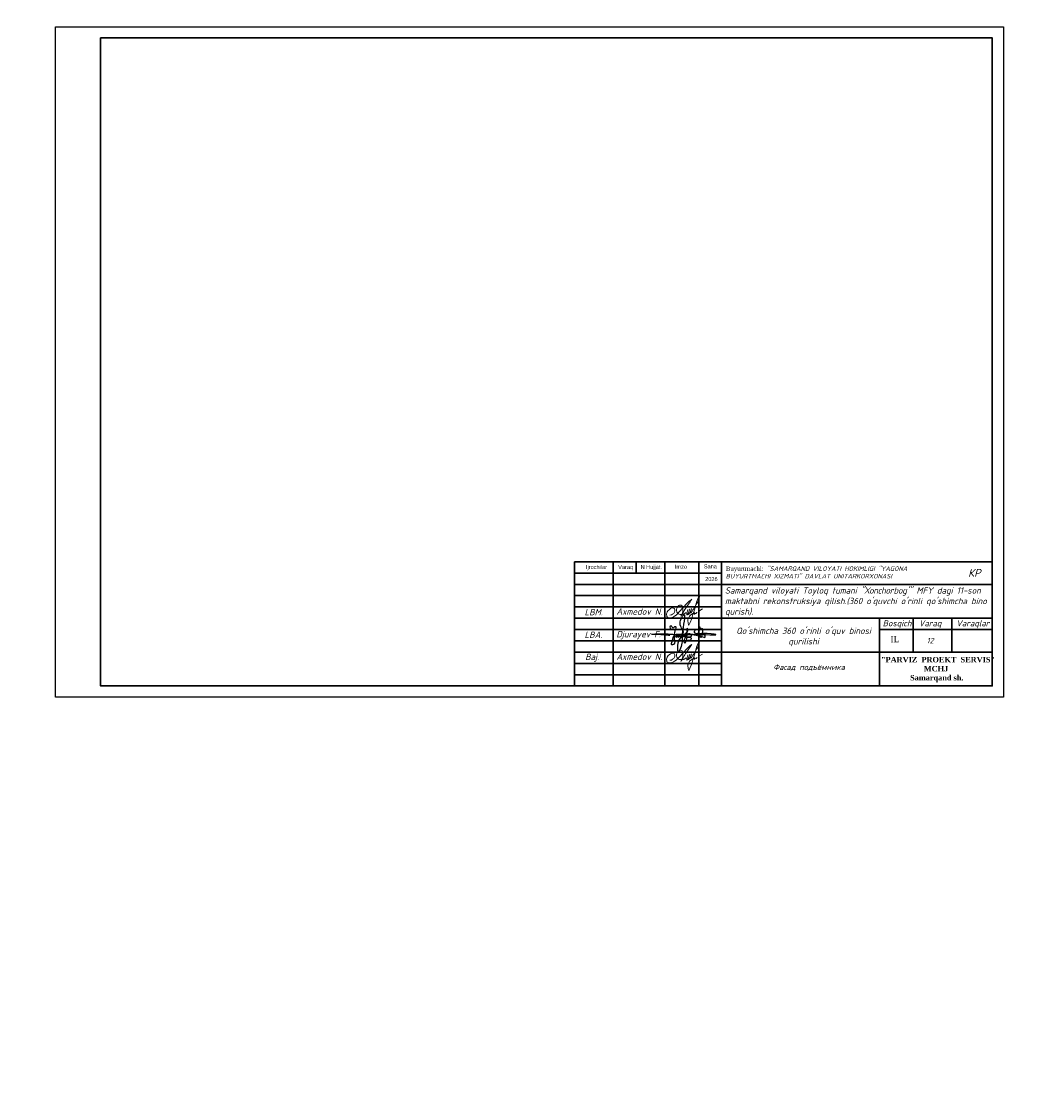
# Model space of a CAD drawing. Header units: millimetres. Extents: x 363306 to 7757304, y 1022887 to 1207196.
# Tile 120 of 256: x 829206 to 874206, y 1041208 to 1088906. Entities that reach past the tile are written whole.
import ezdxf

# ---------------------------------------------------------------- set-up
doc = ezdxf.new("R2010")
doc.units = ezdxf.units.MM
doc.linetypes.add('ACAD_ISO02W100', pattern=[15, 12, -3])
doc.layers.add('0 @ 100', color=7, linetype='Continuous')
doc.layers.add('O3SAD', color=1, linetype='Continuous')
for name, color, linetype, lineweight in [('ACO-текст', 7, 'Continuous', 20), ('надпись 0.18', 160, 'Continuous', 18), ('Ф А С А Д', 250, 'Continuous', 15)]:
    doc.layers.add(name, color=color, linetype=linetype, lineweight=lineweight)
doc.styles.add('Arial', font='arial.ttf')
doc.styles.add('iso', font='isocpeur.TTF')
doc.styles.add('PDF ISOCPEUR Italic', font='isocpeui.ttf')
doc.styles.get("Standard").update_dxf_attribs({"font": 'isocpeui.ttf'})
doc.styles.add('WMF-Times New Roman0', font='times.ttf')
doc.styles.add('WMF-Times New Roman2', font='times.ttf')
doc.styles.add('ńňčëü1', font='isocpeui.ttf', dxfattribs={"height": 350})
doc.styles.add('ГОСТ 2.304', font='isocpeui.ttf')

# ---------------------------------------------------------------- blocks, each defined once
blk = doc.blocks.new('rgsxhy')
at = {"color": 5}
for points in [[(30159764, 9369979), (30160729, 9371976), (30160134, 9373086), (30160845, 9375073), (30160529, 9371279), (30160336, 9368855), (30159821, 9367832), (30159766, 9369571), (30165013, 9370643)], [(30158318, 9372237), (30158292, 9372259), (30158313, 9372993), (30158693, 9372536), (30159097, 9372756), (30158930, 9370820), (30158827, 9369247), (30158463, 9369143), (30158559, 9369856), (30159235, 9371184), (30159510, 9371288), (30159540, 9370947), (30159450, 9370679), (30159339, 9370650), (30159361, 9370924), (30159747, 9371281), (30159933, 9371214), (30159918, 9370984), (30159866, 9370709), (30159740, 9370650), (30159740, 9370910), (30160119, 9371295), (30160364, 9371221), (30160282, 9370791), (30160134, 9370702), (30160156, 9370902), (30160253, 9371169), (30160416, 9371266), (30160624, 9371251), (30160631, 9370947), (30160520, 9370739), (30160416, 9370746), (30160527, 9370999), (30160698, 9371199), (30160869, 9371251), (30161010, 9371117), (30161025, 9370828), (30160854, 9370717), (30160832, 9370976), (30160958, 9371184), (30161196, 9371429), (30161627, 9371986), (30161567, 9372349), (30161322, 9370056), (30161196, 9369744), (30161032, 9369450), (30160943, 9369915), (30161107, 9370464), (30161478, 9371132), (30161961, 9371429), (30162250, 9371221), (30162198, 9370761), (30161687, 9370666), (30161515, 9370590), (30161433, 9370590), (30162154, 9370635), (30162280, 9370516), (30162243, 9370197), (30162028, 9370012), (30161575, 9370012), (30161352, 9370012), (30161322, 9370071)], [(30163692, 9371398), (30163961, 9372626), (30163708, 9372145), (30164262, 9372436), (30164117, 9370650), (30164117, 9371236), (30164841, 9371318), (30164871, 9371483), (30164848, 9371138), (30165028, 9371176), (30165036, 9371416), (30165013, 9370643)], [(30158109, 9371020), (30157190, 9371107), (30154479, 9371260), (30157795, 9371310), (30158983, 9371230), (30160506, 9371280), (30167135, 9371184), (30164561, 9371384), (30162918, 9371683), (30163073, 9372004)]]:
    blk.add_spline(points, degree=3, dxfattribs=at)
blk = doc.blocks.new('rthtrh')
at = {"color": 5}
for p, q in [((1363854, 521167), (1363868, 521192)), ((1363868, 521192), (1363889, 521219)), ((1363889, 521219), (1363907, 521234)), ((1363907, 521234), (1363927, 521243)), ((1363927, 521243), (1363940, 521249)), ((1363940, 521249), (1363965, 521249)), ((1363965, 521249), (1363988, 521244)), ((1363988, 521244), (1364013, 521227)), ((1364013, 521227), (1364030, 521204)), ((1364030, 521204), (1364039, 521185)), ((1364039, 521185), (1364046, 521147)), ((1363834, 521118), (1363842, 521141)), ((1363834, 521086), (1363834, 521118)), ((1363834, 521056), (1363834, 521086)), ((1363840, 521035), (1363834, 521056)), ((1363845, 521017), (1363840, 521035)), ((1363842, 521141), (1363854, 521167)), ((1363865, 520990), (1363845, 521017)), ((1363882, 520966), (1363865, 520990)), ((1363895, 520959), (1363882, 520966)), ((1363917, 520946), (1363895, 520959)), ((1363951, 520940), (1363917, 520946)), ((1363996, 520940), (1363951, 520940)), ((1364033, 520940), (1363996, 520940)), ((1364017, 520962), (1364016, 520946)), ((1364016, 520946), (1364016, 520940)), ((1364026, 520997), (1364017, 520962)), ((1364037, 521043), (1364026, 520997)), ((1364075, 520948), (1364033, 520940)), ((1364044, 521090), (1364037, 521043)), ((1364046, 521147), (1364044, 521090)), ((1364148, 520999), (1364075, 520948)), ((1364568, 521050), (1364689, 521123))]:
    blk.add_line(p, q, dxfattribs=at)
for points in [[(1363608, 520919), (1363661, 520924), (1363702, 520951), (1363738, 520975), (1363765, 521018), (1363780, 521059), (1363780, 521096), (1363765, 521122), (1363753, 521142), (1363714, 521156), (1363671, 521156), (1363631, 521136), (1363583, 521097), (1363555, 521074), (1363525, 521025), (1363511, 520984), (1363500, 520955), (1363500, 520930), (1363508, 520901), (1363515, 520870), (1363535, 520855), (1363555, 520841), (1363586, 520832), (1363613, 520832), (1363645, 520832), (1363675, 520843), (1363732, 520864), (1363761, 520883), (1363817, 520921), (1363863, 520963), (1363919, 521022), (1364179, 521312), (1364247, 521377), (1364282, 521405), (1364314, 521429), (1364336, 521443), (1364310, 521401), (1364279, 521361), (1364173, 521198), (1364133, 521139), (1364110, 521102), (1364087, 521068), (1364069, 521040), (1364047, 520995), (1364019, 520954), (1364007, 520925), (1363990, 520903), (1363970, 520879)], [(1364210, 521100), (1364186, 521015), (1364172, 520967), (1364172, 520940), (1364173, 520926), (1364179, 520925), (1364185, 520931), (1364202, 520956), (1364218, 520984), (1364240, 521027), (1364256, 521068), (1364272, 521125), (1364269, 521122), (1364225, 520990), (1364220, 520961), (1364220, 520944), (1364225, 520939), (1364232, 520939), (1364241, 520950), (1364248, 520960), (1364254, 520969), (1364260, 520978), (1364273, 520996), (1364281, 521008), (1364288, 521027), (1364309, 521073), (1364315, 521086), (1364332, 521126), (1364332, 521134), (1364327, 521134), (1364314, 521097), (1364294, 521040), (1364290, 521012), (1364293, 520997), (1364298, 520988), (1364308, 520988), (1364316, 520999), (1364326, 521014), (1364344, 521036), (1364351, 521047), (1364377, 521090), (1364389, 521112), (1364414, 521155), (1364449, 521203), (1364476, 521258), (1364523, 521332), (1364563, 521417), (1364583, 521493), (1364590, 521517), (1364590, 521527), (1364583, 521532), (1364571, 521532), (1364561, 521512), (1364541, 521459), (1364498, 521348), (1364434, 521131), (1364395, 520998), (1364377, 520936), (1364337, 520802), (1364282, 520678), (1364249, 520605), (1364238, 520588), (1364230, 520594), (1364226, 520615), (1364222, 520638), (1364214, 520663), (1364206, 520725), (1364206, 520774), (1364224, 520814), (1364265, 520883), (1364310, 520926), (1364364, 520959), (1364411, 520988), (1364432, 520996), (1364434, 520992), (1364431, 520979), (1364419, 520970), (1364414, 520960), (1364416, 520951), (1364423, 520951), (1364434, 520958), (1364443, 520964), (1364452, 520968), (1364474, 520975), (1364483, 520978), (1364492, 520986), (1364499, 520996), (1364503, 521002), (1364511, 521006), (1364511, 521006)]]:
    blk.add_lwpolyline(points, dxfattribs=at)
blk = doc.blocks.new('ШТ')
at = {"lineweight": 30}
for p, q in [((180134, 713448, 0), (180134, 707948, 0)), ((180134, 713448, 0), (180134, 707948, 0)), ((180134, 713448, 0), (180134, 707948, 0)), ((198634, 713448, 0), (180134, 713448, 0)), ((181834, 713448, 0), (181834, 707948, 0)), ((181834, 713448, 0), (181834, 707948, 0)), ((182853, 713448, 0), (182853, 712948, 0)), ((184134, 713448, 0), (184134, 707948, 0)), ((185634, 713448, 0), (185634, 707948, 0)), ((186634, 713448, 0), (186634, 707948, 0)), ((198634, 707948, 0), (198634, 713448, 0)), ((198634, 713448, 0), (198634, 707948, 0)), ((186634, 712948, 0), (180134, 712948, 0)), ((186634, 712448, 0), (180134, 712448, 0)), ((186634, 712448, 0), (198634, 712448, 0)), ((186634, 711948, 0), (180134, 711948, 0)), ((186634, 711448, 0), (180134, 711448, 0)), ((180134, 710948, 0), (198634, 710948, 0)), ((193634, 707948, 0), (193634, 710948, 0)), ((195134, 709448, 0), (195134, 710948, 0)), ((196834, 709448, 0), (196834, 710948, 0)), ((180134, 710448, 0), (186634, 710448, 0)), ((193634, 710448, 0), (198634, 710448, 0)), ((180134, 709948, 0), (186634, 709948, 0)), ((180134, 709448, 0), (198634, 709448, 0)), ((180134, 708948, 0), (186634, 708948, 0)), ((180134, 708448, 0), (186634, 708448, 0))]:
    blk.add_line(p, q, dxfattribs=at)
at = {"lineweight": 9, "xscale": 0.2250350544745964, "yscale": 0.2250350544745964, "zscale": 0.2250350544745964}
blk.add_blockref('rgsxhy', (-6602279, -1398623, 0), dxfattribs=at)
at = {"layer": 'Ф А С А Д', "xscale": 1.33529119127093, "yscale": 1.33529119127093, "zscale": 1.33529119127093}
for p in [(-1636466, 15509, 0), (-1636466, 13509, 0)]:
    blk.add_blockref('rthtrh', p, dxfattribs=at)
at = {"style": 'ńňčëü1'}
blk.add_text('КР', height=350, dxfattribs=at).set_placement((197559, 712781, 0))
at = {"linetype": 'ACAD_ISO02W100', "lineweight": 5, "ltscale": 70, "char_height": 176.8, "attachment_point": 1, "style": 'Arial'}
for s, insert in [('Ijrochilar', (180635, 713302, 0)), ('Varaq', (182063, 713302, 0)), ('N Hujjat.', (183055, 713309, 0)), ('Imzo', (184572, 713316, 0)), ('Sana', (185856, 713331, 0)), ('2026', (185917, 712774, 0))]:
    blk.add_mtext(s, dxfattribs=dict(at, insert=insert))
for s, insert, char_height, width, attachment_point, style in [('Buyurtmachi:{\\fISOCPEUR|b0|i1|c204|p34; "SAMARQAND VILOYATI HOKIMLIGI "YAGONA\\fISOCPEUR|b0|i1|c0|p34; \\fISOCPEUR|b0|i1|c204|p34;BUYURTMACHI XIZMATI"\\fISOCPEUR|b0|i1|c0|p34; \\fISOCPEUR|b0|i1|c204|p34;DAVLAT UNITARKORXONASI}', (186827, 712977, 21081), 200, 8030.18, 4, 'WMF-Times New Roman0'), ('{\\fISOCPEUR|b0|i1|c204|p34;Samarqand viloyati Toyloq tumani "Хоnсhоrbоg\'" МFY dagi 11-son maktabni rekonstruksiya qilish.(360 o\'quvchi o\'rinli qo\'shimcha bino qurish).}', (186791, 711669, 0), 280, 12020.43, 4, 'iso'), ('{\\fISOCPEUR|b0|i1|c0|p34;Axmedov N.}', (181981, 711384, 0), 282.86, 3416.24, 1, 'WMF-Times New Roman0'), ('{\\fISOCPEUR|b0|i1|c204|p34;Bosqich}', (193778, 710863, 0), 274.07, 1251.4, 1, 'iso'), ('{\\fISOCPEUR|b0|i1|c204|p34;Varaq}', (195379, 710863, 0), 274.07, 1251.4, 1, 'iso'), ('{\\fISOCPEUR|b0|i1|c204|p34;Varaqlar}', (197039, 710863, 0), 274.07, 1251.4, 1, 'iso'), ("\\pt2436.8176;{\\fISOCPEUR|b0|i1|c0|p34;Qo'shimcha 360 o'rinli o'quv binosi qurilishi}", (190274, 710533, 0), 280, 5963.16, 2, 'WMF-Times New Roman0'), ('{\\fISOCPEUR|b0|i1|c0|p34;Axmedov N.}', (181981, 709384, 0), 282.86, 3416.24, 1, 'WMF-Times New Roman0'), ('\\pi563.17678,t3443.17678;{\\fTimes New Roman|b1|i0|c204|p18;\\C1;"PARVIZ  PROEKT  SERVIS"\\P\\pi2460.72013,tz;\\C0;MCHJ\\P\\pi1851.00915;Samarqand sh.\\C256; }', (193141, 709234, 0), 240, 5957.74, 1, 'WMF-Times New Roman0')]:
    blk.add_mtext(s, dxfattribs=dict(insert=insert, char_height=char_height, width=width, attachment_point=attachment_point, style=style))
at = {"attachment_point": 1}
for s, insert, char_height, width in [('{\\C1;LBM.}', (180573, 711357, 0), 282.9, 1251.4), ('{\\C1;LBA.}', (180573, 710357, 0), 282.9, 1251.4), ('Djurayev F.', (181981, 710384, 0), 282.86, 2152.77), ('{\\fTimes New Roman|b0|i0|c204|p18;IL}', (194124, 710161, 0), 274.07, 1251.4), ('{\\C1;Baj.}', (180598, 709379, 0), 282.9, 1251.4)]:
    blk.add_mtext(s, dxfattribs=dict(at, insert=insert, char_height=char_height, width=width))

msp = doc.modelspace()

# ---------------------------------------------------------------- linework, layer by layer
at = {"lineweight": 30}
msp.add_lwpolyline([(832706.348, 1088178.072), (872206.348, 1088178.072), (872206.348, 1059478.072), (832706.348, 1059478.072)], close=True, dxfattribs=at)
at = {"layer": 'O3SAD', "color": 1}
msp.add_lwpolyline([(830706.348, 1088678.072), (872706.348, 1088678.072), (872706.348, 1058978.072), (830706.348, 1058978.072)], close=True, dxfattribs=at)

# ---------------------------------------------------------------- block references
at = {"color": 1, "lineweight": 30}
for p in [(268572.74, 351529.892, 0), (313572.74, 351529.892, 0), (358572.74, 351529.892, 0), (403572.74, 351529.892, 0), (448572.74, 351529.892, 0), (493572.74, 351529.892, 0), (538572.74, 351529.892, 0), (583572.74, 351529.892, 0), (628572.74, 351529.892, 0), (673572.74, 351529.892, 0), (223572.74, 339229.892, 0)]:
    msp.add_blockref('ШТ', p, dxfattribs=at)

# ---------------------------------------------------------------- texts
at = {"linetype": 'ByBlock', "ltscale": 30, "insert": (869453.53, 1061484.451), "char_height": 250, "width": 658.8739, "attachment_point": 5}
msp.add_mtext('12', dxfattribs=at)
at = {"layer": '0 @ 100', "color": 7, "insert": (761996.908, 1075986.433), "char_height": 318.940213, "width": 19697.5359, "attachment_point": 4, "style": 'ГОСТ 2.304'}
msp.add_mtext('\\pi5457.36288;{\\fISOCPEUR|b1|i1|c204|p34;Характеристика участка строительства:\\P\\pi0;\\P}Расчетная зимняя температура воздух 15 °С.\\PСкоростной напор ветра   - 38кг/м2.\\PВес снегового покрова    - 50кг/м2.\\PКлассификация зданий по функциональной пожарной опасности - Ф 4.1 \\PКоэффициент надежности по назначению - 0.95\\P\\P^IПроектом разработано подъёмник для мало мобильных граждан населения грузоподъемностью 250 кг. скоростью 0,25 см/с. Двери шахт подъёмника противопожарные с пределом огнестойкости El 30. Подъёмники оборудованы кабинами габаритами 1500х1500 мм, ширина дверей кабины обеспечивает проезд инвалидной коляски. Для экстренных случаев подъёмник оснащен дополнительным аккумулятором и механическим спуском для безопасного спуска пассажира в нулевую отметку. Так же в дверях подъёмника установлены замки датчики которые открываются с ключевыми картами, чтобы открыть двери подъёмника.\\P^IС внешней и внутренней стороны наружных стен предусмотрено обшивка из аквапанелей толщиной 12,5мм с утеплением из минераловатной ваты на кварцевой основе, А =0,040 Вт/мС, толщиной 100мм. (по теплотехническому расчету). Наружная отделка из органическое стекло.\\P^IПодрядчик обязан предоставить заказчику сертификаты соответствия и пожарной безопасности на фасадную систему и все применяемые в данной системе материалы и изделия.\\PКонструкции, изделия и материалы применены по действующим стандартам, ТУ, сертификатам. На путях эвакуации используются отделочные материалы, соответствующие требованиям п. 5.25 ШНК 2.01.02-04.\\PОтделка стен с внутренней стороны окраска водоэмульсионными красками светлых тонов. Во внутренней и наружной отделке использованы современные отделочные материалы используемые на территории Республики Узбекистан.\\P^IКрыша - скатная из металлических профилированных листов с полимерными покрытиями с обеих сторон толщ.0,55мм по металлическим конструкциям.\\P^IПо периметру наружных стен устраивается бетонная отмостка. Бетон кл.В 7,5 шириной 1000 мм, толщиной 50 мм по гравийному основанию толщиной 100 мм -150 мм.\\P^IВсе строительно-монтажные работы вести согласно указаний соответствующих строительных норм и проекта производства работ (П.П.Р.) на основании ШНК 3.01.01 - 03 и КМК 3.01.02 - 00.', dxfattribs=at)
at = {"layer": '0 @ 100', "color": 7, "insert": (862504.283, 1060291.71, 0), "char_height": 250, "attachment_point": 4, "style": 'ГОСТ 2.304'}
msp.add_mtext('Фасад подъёмника', dxfattribs=at)
at = {"layer": 'ACO-текст', "insert": (672490.308, 1084593.003), "char_height": 300, "width": 19682.58846, "attachment_point": 1, "style": 'PDF ISOCPEUR Italic'}
msp.add_mtext('\\pi-600,l900,t900;{\\H1.1429x;\\C0;Примечание:}\\P1.^IОбщие указания и грунтовые условия смотри на листе КP-7. \\P2.^IСоединения пересечений стержней арматуры выполнять вязаными стальной  отожженной проволокой d=0.8-1.0мм.\\P3.^IСтыки арматуры должны иметь длину перепуска  L=600мм для d=16А400, L=800мм для d=20А400, L=900мм для d=22А400 \\P4.^IСтыки стержней внахлестку должны располагаться вразбежку. При этом площадь сечения рабочих стержней, стыкуемых в одном месте, должна быть не более 50% общей плошади сечения арматуры. \\P5.^IУказания по выполнению арматурных, опалубочных, бетонных работ, допуски при установке арматуры и опалубки, устройству рабочих швов, уходу за бетоном см. КМК 3.03.01-98.', dxfattribs=at)
at = {"layer": 'надпись 0.18', "ltscale": 100, "insert": (698359.389, 1063571.692), "char_height": 250, "width": 18477.40896, "attachment_point": 1, "style": 'WMF-Times New Roman2'}
msp.add_mtext('{\\fISOCPEUR|b0|i1|c204|p34;\\C256;\\c0;            Примечание:\\P\\pi-572.7275,l572.7275,t572.7275,859.7325,954.545;1.^IДанный лист читать совместно с листами К\\fISOCPEUR|b0|i1|c0|p34;p\\fISOCPEUR|b0|i1|c204|p34;-\\fISOCPEUR|b0|i1|c0|p34;5-6\\fISOCPEUR|b0|i1|c204|p34;.   \\P2.^IДля фундаментов бетон кл. В15\\P3.^IЗа  отм  0,000  принято  отметка  чистого пола  1 этажа, что соответствует  абсолютной отм. \\fISOCPEUR|b0|i1|c0|p34;\\C1;740\\fISOCPEUR|b0|i1|c204|p34;.\\fISOCPEUR|b0|i1|c0|p34;1\\fISOCPEUR|b0|i1|c204|p34;5\\C256;\\c0;  \\P4.^IФундаменты выполнить из бетона класса B15 (М200)\\P5.^IДля  обеспечения 50мм  слоя  бетона   арматуру фундаментной  ленты укладывать  на  кубики-фиксаторы,  изготовленные из цементно-песчаного раствора  М100 размерами 40х40х50мм.  \\P\\pi-750,l1000,t1000;\\fISOCPEUR|b0|i1|c0|p34;6.^I\\fISOCPEUR|b0|i1|c204|p34;Щебёночная подготовка толщ. 100 мм\\P\\pi0,l0,tz;\\fISOCPEUR|b0|i1|c0|p34;\\C7; \\fISOCPEUR|b0|i1|c204|p34;7.   Фундаменты выполнить из г\\C256;\\c0;оризонтальная\\C7; \\C256;\\c0;гидроизоляция из цементно-песчаного}', dxfattribs=at)

doc.saveas('drawing.dxf')
